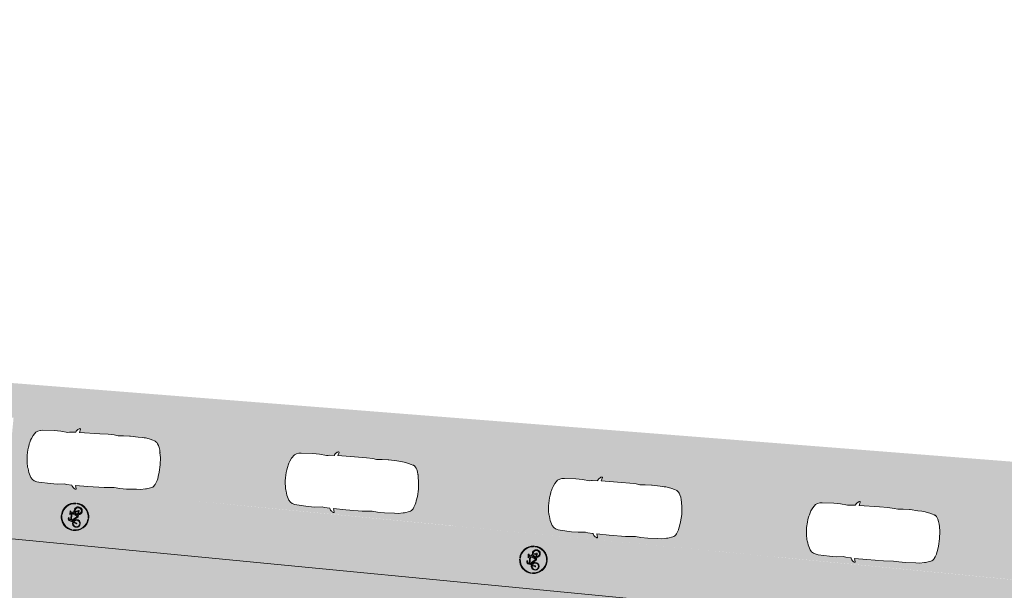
# Model space of a CAD drawing. Header units: metres. Extents: x -862 to 1262, y -354 to 644.
# Tile 22 of 256: x -584 to -549, y 432 to 453. Entities that reach past the tile are written whole.
import ezdxf

# ---------------------------------------------------------------- set-up
doc = ezdxf.new("R2010")
doc.units = ezdxf.units.M
doc.header["$LTSCALE"] = 0.5
doc.set_wipeout_variables(frame=1)
doc.layers.add('BPR_Verkehr_220520', color=7, linetype='Continuous')

# ---------------------------------------------------------------- blocks, each defined once
blk = doc.blocks.new('Fz_bmw_X5_2011_D-2')
at = {"color": 255, "linetype": 'Continuous', "lineweight": 5, "transparency": 33554687}
blk.add_wipeout([(2.186, -3.613), (2.164, -3.575), (2.126, -3.533), (2.095, -3.491), (2.069, -3.468), (2.043, -3.448), (2.016, -3.43), (1.989, -3.415), (1.962, -3.401), (1.934, -3.389), (1.918, -3.384), (1.895, -3.006), (1.888, -2.94), (1.866, -2.814), (1.92, -2.304), (1.925, -1.818), (1.882, -0.981), (1.865, -0.837), (1.859, -0.807), (1.807, -0.646), (1.72, -0.505), (1.466, -0.317), (1.229, -0.212), (1.098, -0.166), (0.947, -0.127), (0.848, -0.092), (0.776, -0.077), (0.588, -0.043), (0.395, -0.019), (0, 0), (-0.198, -0.005), (-0.395, -0.019), (-0.432, -0.023), (-0.587, -0.043), (-0.776, -0.077), (-0.848, -0.092), (-0.947, -0.127), (-1.098, -0.166), (-1.237, -0.213), (-1.466, -0.317), (-1.589, -0.386), (-1.72, -0.505), (-1.807, -0.646), (-1.864, -0.837), (-1.882, -0.981), (-1.925, -1.818), (-1.92, -2.304), (-1.866, -2.814), (-1.894, -3.006), (-1.915, -3.372), (-1.934, -3.389), (-1.989, -3.415), (-2.043, -3.448), (-2.069, -3.468), (-2.095, -3.491), (-2.119, -3.516), (-2.152, -3.561), (-2.175, -3.594), (-2.195, -3.643), (-2.197, -3.687), (-2.194, -3.704), (-2.177, -3.714), (-2.171, -3.713), (-1.927, -3.646), (-1.945, -4.544), (-1.937, -5.733), (-1.886, -6.457), (-1.915, -6.853), (-1.923, -7.351), (-1.884, -8.076), (-1.879, -8.345), (-1.812, -8.71), (-1.793, -8.789), (-1.682, -9.154), (-1.646, -9.225), (-1.585, -9.296), (-1.503, -9.358), (-1.449, -9.39), (-1.34, -9.442), (-1.242, -9.48), (-1.136, -9.514), (-1.021, -9.545), (-0.858, -9.571), (-0.542, -9.627), (0, -9.658), (0.543, -9.627), (0.859, -9.571), (0.871, -9.574), (0.876, -9.574), (0.888, -9.574), (0.894, -9.573), (0.901, -9.572), (1.022, -9.545), (1.05, -9.538), (1.242, -9.48), (1.399, -9.416), (1.503, -9.358), (1.585, -9.296), (1.646, -9.225), (1.666, -9.188), (1.682, -9.154), (1.7, -9.11), (1.738, -8.995), (1.794, -8.789), (1.813, -8.71), (1.864, -8.457), (1.879, -8.345), (1.884, -8.217), (1.894, -7.928), (1.923, -7.351), (1.924, -7.297), (1.915, -6.853), (1.886, -6.457), (1.918, -6.185), (1.938, -5.733), (1.934, -5.134), (1.925, -3.645), (2.171, -3.713), (2.196, -3.697), (2.198, -3.675), (2.197, -3.659)], dxfattribs=at)
at = {"color": 9, "linetype": 'Continuous', "lineweight": 5, "transparency": 33554687, "flags": 128}
blk.add_lwpolyline([(2.186, -3.613), (2.164, -3.575), (2.126, -3.533), (2.095, -3.491), (2.069, -3.468), (2.043, -3.448), (2.016, -3.43), (1.989, -3.415), (1.962, -3.401), (1.934, -3.389), (1.918, -3.384), (1.895, -3.006), (1.888, -2.94), (1.866, -2.814), (1.92, -2.304), (1.925, -1.818), (1.882, -0.981), (1.865, -0.837), (1.859, -0.807), (1.807, -0.646), (1.72, -0.505), (1.466, -0.317), (1.229, -0.212), (1.098, -0.166), (0.947, -0.127), (0.848, -0.092), (0.776, -0.077), (0.588, -0.043), (0.395, -0.019), (0, 0), (-0.198, -0.005), (-0.395, -0.019), (-0.432, -0.023), (-0.587, -0.043), (-0.776, -0.077), (-0.848, -0.092), (-0.947, -0.127), (-1.098, -0.166), (-1.237, -0.213), (-1.466, -0.317), (-1.589, -0.386), (-1.72, -0.505), (-1.807, -0.646), (-1.864, -0.837), (-1.882, -0.981), (-1.925, -1.818), (-1.92, -2.304), (-1.866, -2.814), (-1.894, -3.006), (-1.915, -3.372), (-1.934, -3.389), (-1.989, -3.415), (-2.043, -3.448), (-2.069, -3.468), (-2.095, -3.491), (-2.119, -3.516), (-2.152, -3.561), (-2.175, -3.594), (-2.195, -3.643), (-2.197, -3.687), (-2.194, -3.704), (-2.177, -3.714), (-2.171, -3.713), (-1.927, -3.646), (-1.945, -4.544), (-1.937, -5.733), (-1.886, -6.457), (-1.915, -6.853), (-1.923, -7.351), (-1.884, -8.076), (-1.879, -8.345), (-1.812, -8.71), (-1.793, -8.789), (-1.682, -9.154), (-1.646, -9.225), (-1.585, -9.296), (-1.503, -9.358), (-1.449, -9.39), (-1.34, -9.442), (-1.242, -9.48), (-1.136, -9.514), (-1.021, -9.545), (-0.858, -9.571), (-0.542, -9.627), (0, -9.658), (0.543, -9.627), (0.859, -9.571), (0.871, -9.574), (0.876, -9.574), (0.888, -9.574), (0.894, -9.573), (0.901, -9.572), (1.022, -9.545), (1.05, -9.538), (1.242, -9.48), (1.399, -9.416), (1.503, -9.358), (1.585, -9.296), (1.646, -9.225), (1.666, -9.188), (1.682, -9.154), (1.7, -9.11), (1.738, -8.995), (1.794, -8.789), (1.813, -8.71), (1.864, -8.457), (1.879, -8.345), (1.884, -8.217), (1.894, -7.928), (1.923, -7.351), (1.924, -7.297), (1.915, -6.853), (1.886, -6.457), (1.918, -6.185), (1.938, -5.733), (1.934, -5.134), (1.925, -3.645), (2.171, -3.713), (2.196, -3.697), (2.198, -3.675), (2.197, -3.659)], close=True, dxfattribs=at)
at = {"color": 255, "linetype": 'Continuous', "lineweight": 5, "transparency": 33554687}
blk.add_wipeout([(-0.542, -9.627), (0, -9.658), (0.543, -9.627), (0.859, -9.571), (0.871, -9.574), (0.876, -9.574), (0.888, -9.574), (0.894, -9.573), (0.901, -9.572), (1.022, -9.545), (1.05, -9.538), (1.242, -9.48), (1.399, -9.416), (1.503, -9.358), (1.585, -9.296), (1.646, -9.225), (1.666, -9.188), (1.682, -9.154), (1.7, -9.11), (1.738, -8.995), (1.794, -8.789), (1.813, -8.71), (1.864, -8.457), (1.879, -8.345), (1.884, -8.217), (1.894, -7.928), (1.923, -7.351), (1.924, -7.297), (1.915, -6.853), (1.886, -6.457), (1.918, -6.185), (1.938, -5.733), (1.934, -5.134), (1.925, -3.645), (2.171, -3.713), (2.196, -3.697), (2.198, -3.675), (2.197, -3.659), (2.186, -3.613), (2.164, -3.575), (2.126, -3.533), (2.095, -3.491), (2.069, -3.468), (2.043, -3.448), (2.016, -3.43), (1.989, -3.415), (1.962, -3.401), (1.934, -3.389), (1.918, -3.384), (1.895, -3.006), (1.888, -2.94), (1.866, -2.814), (1.92, -2.304), (1.925, -1.818), (1.882, -0.981), (1.865, -0.837), (1.859, -0.807), (1.807, -0.646), (1.72, -0.505), (1.466, -0.317), (1.229, -0.212), (1.098, -0.166), (0.947, -0.127), (0.848, -0.092), (0.776, -0.077), (0.588, -0.043), (0.395, -0.019), (0, 0), (-0.198, -0.005), (-0.395, -0.019), (-0.432, -0.023), (-0.587, -0.043), (-0.776, -0.077), (-0.848, -0.092), (-0.947, -0.127), (-1.098, -0.166), (-1.237, -0.213), (-1.466, -0.317), (-1.589, -0.386), (-1.72, -0.505), (-1.807, -0.646), (-1.864, -0.837), (-1.882, -0.981), (-1.925, -1.818), (-1.92, -2.304), (-1.866, -2.814), (-1.894, -3.006), (-1.915, -3.372), (-1.934, -3.389), (-1.989, -3.415), (-2.043, -3.448), (-2.069, -3.468), (-2.095, -3.491), (-2.119, -3.516), (-2.152, -3.561), (-2.175, -3.594), (-2.195, -3.643), (-2.197, -3.687), (-2.194, -3.704), (-2.177, -3.714), (-2.171, -3.713), (-1.927, -3.646), (-1.945, -4.544), (-1.937, -5.733), (-1.886, -6.457), (-1.915, -6.853), (-1.923, -7.351), (-1.884, -8.076), (-1.879, -8.345), (-1.812, -8.71), (-1.793, -8.789), (-1.682, -9.154), (-1.646, -9.225), (-1.585, -9.296), (-1.503, -9.358), (-1.449, -9.39), (-1.34, -9.442), (-1.242, -9.48), (-1.136, -9.514), (-1.021, -9.545), (-0.858, -9.571)], dxfattribs=at)
at = {"color": 9, "linetype": 'Continuous', "lineweight": 5, "transparency": 33554687, "flags": 128}
blk.add_lwpolyline([(-0.542, -9.627), (0, -9.658), (0.543, -9.627), (0.859, -9.571), (0.871, -9.574), (0.876, -9.574), (0.888, -9.574), (0.894, -9.573), (0.901, -9.572), (1.022, -9.545), (1.05, -9.538), (1.242, -9.48), (1.399, -9.416), (1.503, -9.358), (1.585, -9.296), (1.646, -9.225), (1.666, -9.188), (1.682, -9.154), (1.7, -9.11), (1.738, -8.995), (1.794, -8.789), (1.813, -8.71), (1.864, -8.457), (1.879, -8.345), (1.884, -8.217), (1.894, -7.928), (1.923, -7.351), (1.924, -7.297), (1.915, -6.853), (1.886, -6.457), (1.918, -6.185), (1.938, -5.733), (1.934, -5.134), (1.925, -3.645), (2.171, -3.713), (2.196, -3.697), (2.198, -3.675), (2.197, -3.659), (2.186, -3.613), (2.164, -3.575), (2.126, -3.533), (2.095, -3.491), (2.069, -3.468), (2.043, -3.448), (2.016, -3.43), (1.989, -3.415), (1.962, -3.401), (1.934, -3.389), (1.918, -3.384), (1.895, -3.006), (1.888, -2.94), (1.866, -2.814), (1.92, -2.304), (1.925, -1.818), (1.882, -0.981), (1.865, -0.837), (1.859, -0.807), (1.807, -0.646), (1.72, -0.505), (1.466, -0.317), (1.229, -0.212), (1.098, -0.166), (0.947, -0.127), (0.848, -0.092), (0.776, -0.077), (0.588, -0.043), (0.395, -0.019), (0, 0), (-0.198, -0.005), (-0.395, -0.019), (-0.432, -0.023), (-0.587, -0.043), (-0.776, -0.077), (-0.848, -0.092), (-0.947, -0.127), (-1.098, -0.166), (-1.237, -0.213), (-1.466, -0.317), (-1.589, -0.386), (-1.72, -0.505), (-1.807, -0.646), (-1.864, -0.837), (-1.882, -0.981), (-1.925, -1.818), (-1.92, -2.304), (-1.866, -2.814), (-1.894, -3.006), (-1.915, -3.372), (-1.934, -3.389), (-1.989, -3.415), (-2.043, -3.448), (-2.069, -3.468), (-2.095, -3.491), (-2.119, -3.516), (-2.152, -3.561), (-2.175, -3.594), (-2.195, -3.643), (-2.197, -3.687), (-2.194, -3.704), (-2.177, -3.714), (-2.171, -3.713), (-1.927, -3.646), (-1.945, -4.544), (-1.937, -5.733), (-1.886, -6.457), (-1.915, -6.853), (-1.923, -7.351), (-1.884, -8.076), (-1.879, -8.345), (-1.812, -8.71), (-1.793, -8.789), (-1.682, -9.154), (-1.646, -9.225), (-1.585, -9.296), (-1.503, -9.358), (-1.449, -9.39), (-1.34, -9.442), (-1.242, -9.48), (-1.136, -9.514), (-1.021, -9.545), (-0.858, -9.571), (-0.542, -9.627)], close=True, dxfattribs=at)
blk = doc.blocks.new('Piktogramm Rad-2')
at = {"color": 255, "linetype": 'Continuous', "lineweight": 9, "transparency": 33554687}
for p, q in [((-0.021, 0.5), (-0.021, 0.475)), ((0.021, 0.5), (0.021, 0.475)), ((-0.474, 0.035), (-0.499, 0.035)), ((-0.244, -0.083), (-0.211, 0.027)), ((-0.183, 0.018), (-0.217, -0.091)), ((-0.161, 0.19), (-0.202, 0.054)), ((-0.175, 0.046), (-0.163, 0.083)), ((-0.163, 0.083), (0.008, -0.106)), ((0.102, 0.116), (-0.153, 0.115)), ((-0.153, 0.115), (0.028, -0.085)), ((-0.145, 0.144), (-0.133, 0.181)), ((0.113, 0.144), (-0.145, 0.144)), ((-0.058, 0.231), (-0.106, 0.231)), ((-0.106, 0.202), (-0.058, 0.202)), ((-0.058, 0.202), (-0.058, 0.231)), ((0.028, -0.085), (0.102, 0.116)), ((0.13, 0.106), (0.058, -0.086)), ((0.063, 0.188), (0.124, 0.173)), ((0.187, 0.202), (0.064, 0.202)), ((0.124, 0.173), (0.113, 0.144)), ((0.16, 0.039), (0.13, 0.106)), ((0.144, 0.145), (0.155, 0.173)), ((0.186, 0.051), (0.144, 0.145)), ((0.155, 0.173), (0.187, 0.173)), ((0.216, -0.086), (0.171, 0.013)), ((0.187, 0.173), (0.187, 0.202)), ((0.198, 0.024), (0.251, -0.095)), ((0.499, 0.035), (0.474, 0.035)), ((-0.475, -0.008), (-0.5, -0.008)), ((0.029, -0.115), (0.09, -0.115)), ((0.058, -0.086), (0.087, -0.086)), ((0.116, -0.086), (0.216, -0.086)), ((0.238, -0.115), (0.119, -0.115)), ((0.5, -0.008), (0.475, -0.008)), ((-0.021, -0.475), (-0.021, -0.5)), ((0.021, -0.475), (0.021, -0.5))]:
    blk.add_line(p, q, dxfattribs=at)
at = {"color": 255, "linetype": 'Continuous', "lineweight": 9, "transparency": 33554687, "flags": 128}
for points in [[(-0.021, 0.5, 0.381791), (-0.499, 0.035)], [(-0.021, 0.475, 0.380102), (-0.474, 0.035)], [(0.499, 0.035, 0.381791), (0.021, 0.5)], [(0.474, 0.035, 0.380102), (0.021, 0.475)], [(-0.202, 0.054, 19.949786), (-0.175, 0.046)], [(-0.211, 0.027, 15.937117), (-0.183, 0.018)], [(-0.106, 0.231, 0.328778), (-0.161, 0.19)], [(-0.106, 0.202, 0.328778), (-0.133, 0.181)], [(0.064, 0.202, 0.888811), (0.063, 0.188)], [(0.16, 0.039, 0.270132), (0.087, -0.086)], [(0.09, -0.115, 2.622797), (0.186, 0.051)], [(0.171, 0.013, 0.263725), (0.116, -0.086)], [(0.119, -0.115, 2.47711), (0.198, 0.024)], [(-0.5, -0.008, 0.397016), (-0.021, -0.5)], [(-0.475, -0.008, 0.396116), (-0.021, -0.475)], [(-0.244, -0.083, 1), (-0.217, -0.091)], [(0.008, -0.106, 0.212418), (0.029, -0.115)], [(0.021, -0.475, 0.396116), (0.475, -0.008)], [(0.021, -0.5, 0.397016), (0.5, -0.008)], [(0.238, -0.115, 0.543375), (0.251, -0.095)]]:
    blk.add_lwpolyline(points, format="xyb", dxfattribs=at)
blk = doc.blocks.new('PIKTO_RD+-2')
at = {"color": 3, "true_color": 0x00ff00, "transparency": 33554687}
blk.add_blockref('Piktogramm Rad-2', (0, 0), dxfattribs=at)

msp = doc.modelspace()

# ---------------------------------------------------------------- hatches: boundary and pattern name
at = {"layer": 'BPR_Verkehr_220520', "linetype": 'Continuous', "lineweight": 0, "true_color": 0xe4e6e5, "transparency": 33554687}
h = msp.add_hatch(color=254, dxfattribs=at)
h.paths.add_polyline_path([(-698.924, 452.621), (-699.733, 450.901), (-683.88, 406.328), (-682.087, 406.971), (-682.201, 407.314), (-682.307, 407.632), (-682.675, 409.044), (-682.896, 410.486), (-682.968, 411.943), (-682.89, 413.4), (-682.662, 414.841), (-682.288, 416.251), (-681.77, 417.615), (-681.116, 418.919), (-680.287, 420.158), (-679.851, 420.724), (-679.313, 421.376), (-678.091, 422.797), (-676.693, 424.337), (-676.311, 424.738), (-675.634, 425.425), (-674.933, 426.088), (-674.208, 426.725), (-673.462, 427.336), (-672.694, 427.92), (-671.905, 428.476), (-671.097, 429.003), (-670.271, 429.501), (-669.647, 429.848), (-669.011, 430.172), (-668.363, 430.473), (-667.705, 430.751), (-667.038, 431.006), (-666.362, 431.236), (-665.679, 431.442), (-664.988, 431.623), (-664.554, 431.724), (-664.117, 431.815), (-663.679, 431.897), (-663.239, 431.968), (-662.797, 432.03), (-662.355, 432.082), (-661.911, 432.124), (-661.466, 432.156), (-661.38, 432.161), (-661.293, 432.165), (-661.207, 432.17), (-661.12, 432.174), (-661.033, 432.177), (-660.947, 432.18), (-660.86, 432.183), (-660.773, 432.186), (-659.304, 432.213), (-657.834, 432.219), (-656.364, 432.204), (-654.894, 432.167), (-653.426, 432.108), (-651.958, 432.027), (-650.491, 431.926), (-649.027, 431.802), (-648.632, 431.765), (-648.238, 431.727), (-647.844, 431.687), (-647.45, 431.645), (-647.056, 431.602), (-646.663, 431.557), (-646.269, 431.511), (-645.876, 431.463), (-608.262, 426.807), (-607.151, 426.671), (-606.04, 426.536), (-604.929, 426.402), (-603.818, 426.27), (-602.706, 426.139), (-601.595, 426.01), (-600.483, 425.883), (-599.371, 425.757), (-598.594, 425.67), (-597.818, 425.584), (-597.041, 425.498), (-596.265, 425.413), (-595.488, 425.329), (-594.711, 425.246), (-593.934, 425.164), (-593.157, 425.082), (-592.851, 425.05), (-592.544, 425.018), (-592.238, 424.986), (-591.931, 424.954), (-591.625, 424.923), (-591.318, 424.891), (-591.011, 424.86), (-590.705, 424.829), (-590.099, 424.767), (-589.494, 424.707), (-588.888, 424.646), (-588.282, 424.586), (-587.676, 424.527), (-587.07, 424.468), (-586.465, 424.409), (-585.859, 424.351), (-585.782, 424.344), (-585.706, 424.336), (-585.63, 424.329), (-585.554, 424.322), (-585.478, 424.315), (-585.401, 424.307), (-585.325, 424.3), (-585.249, 424.293), (-561.438, 422.035), (-560.938, 421.988), (-559.51, 421.853), (-559.249, 421.828), (-558.987, 421.803), (-558.725, 421.779), (-558.463, 421.755), (-558.201, 421.73), (-557.939, 421.707), (-557.676, 421.683), (-557.414, 421.659), (-556.294, 421.487), (-555.204, 421.176), (-554.161, 420.73), (-553.183, 420.156), (-552.285, 419.464), (-551.481, 418.664), (-550.784, 417.77), (-550.205, 416.795), (-550.013, 416.397), (-549.842, 415.99), (-549.69, 415.575), (-549.559, 415.154), (-549.449, 414.726), (-549.36, 414.293), (-549.292, 413.857), (-549.246, 413.417), (-549.243, 413.38), (-549.24, 413.343), (-549.238, 413.306), (-549.235, 413.269), (-549.233, 413.232), (-549.231, 413.195), (-549.229, 413.158), (-549.227, 413.121), (-549.226, 413.1), (-549.225, 413.078), (-549.224, 413.056), (-549.223, 413.035), (-549.222, 413.013), (-549.222, 412.991), (-549.221, 412.97), (-549.22, 412.948), (-549.606, 407.232), (-544.169, 406.821), (-543.933, 409.949), (-543.853, 411), (-543.53, 412.875), (-542.857, 414.656), (-541.859, 416.276), (-540.572, 417.678), (-539.042, 418.811), (-537.326, 419.634), (-535.485, 420.117), (-533.586, 420.242), (-533.361, 420.235), (-533.136, 420.229), (-532.911, 420.222), (-532.685, 420.216), (-532.46, 420.21), (-532.235, 420.204), (-532.01, 420.198), (-531.785, 420.192), (-531.732, 420.191), (-531.679, 420.189), (-531.626, 420.186), (-531.573, 420.183), (-531.52, 420.18), (-531.467, 420.176), (-531.414, 420.172), (-531.361, 420.167), (-471.89, 414.447), (-471.817, 414.434), (-471.746, 414.411), (-471.68, 414.378), (-471.62, 414.335), (-471.566, 414.284), (-471.521, 414.225), (-471.485, 414.161), (-471.458, 414.092), (-470.95, 412.347), (-467.074, 411.974), (-456.585, 410.965), (-455.448, 410.773), (-454.351, 410.418), (-453.316, 409.91), (-452.365, 409.259), (-451.518, 408.477), (-450.791, 407.582), (-450.201, 406.592), (-449.759, 405.527), (-449.747, 405.488), (-449.734, 405.45), (-449.722, 405.412), (-449.71, 405.373), (-449.698, 405.335), (-449.686, 405.296), (-449.675, 405.257), (-449.664, 405.219), (-449.648, 405.165), (-449.634, 405.111), (-449.619, 405.058), (-449.605, 405.004), (-449.591, 404.95), (-449.578, 404.896), (-449.565, 404.842), (-449.552, 404.788), (-448.392, 399.721), (-441.922, 399.5), (-441.911, 399.603), (-441.9, 399.705), (-441.888, 399.807), (-441.874, 399.908), (-441.86, 400.01), (-441.844, 400.112), (-441.828, 400.213), (-441.81, 400.314), (-441.803, 400.351), (-441.797, 400.388), (-441.79, 400.425), (-441.782, 400.462), (-441.775, 400.5), (-441.768, 400.537), (-441.76, 400.574), (-441.752, 400.611), (-441.611, 401.194), (-441.435, 401.768), (-441.225, 402.33), (-440.982, 402.879), (-440.706, 403.412), (-440.399, 403.928), (-440.061, 404.424), (-439.694, 404.899), (-439.67, 404.928), (-439.646, 404.957), (-439.622, 404.986), (-439.598, 405.014), (-439.574, 405.043), (-439.549, 405.071), (-439.525, 405.1), (-439.5, 405.128), (-438.917, 405.741), (-438.285, 406.303), (-437.608, 406.809), (-436.89, 407.256), (-436.137, 407.641), (-435.354, 407.96), (-434.547, 408.213), (-433.721, 408.396), (-433.684, 408.403), (-433.647, 408.409), (-433.61, 408.416), (-433.573, 408.422), (-433.535, 408.428), (-433.498, 408.434), (-433.461, 408.439), (-433.424, 408.445), (-433.214, 408.473), (-433.004, 408.498), (-432.793, 408.517), (-432.582, 408.533), (-432.37, 408.543), (-432.159, 408.55), (-431.947, 408.552), (-431.735, 408.549), (-431.66, 408.547), (-431.584, 408.544), (-431.509, 408.541), (-431.433, 408.537), (-431.358, 408.533), (-431.283, 408.528), (-431.207, 408.523), (-431.132, 408.517), (-431.115, 408.515), (-431.098, 408.514), (-431.082, 408.512), (-431.065, 408.511), (-431.048, 408.509), (-431.032, 408.508), (-431.015, 408.506), (-430.998, 408.505), (-429.811, 408.391), (-429.181, 408.333), (-428.55, 408.276), (-427.92, 408.221), (-427.289, 408.167), (-426.658, 408.114), (-426.028, 408.062), (-425.397, 408.012), (-424.766, 407.963), (-424.167, 407.567), (-422.344, 407.437), (-420.521, 407.318), (-418.697, 407.21), (-416.873, 407.113), (-415.048, 407.027), (-413.222, 406.953), (-411.396, 406.889), (-409.57, 406.836), (-408.759, 406.811), (-407.948, 406.78), (-407.137, 406.742), (-406.326, 406.696), (-405.516, 406.644), (-404.707, 406.584), (-403.898, 406.518), (-403.09, 406.445), (-337.083, 400.178), (-336.698, 400.154), (-336.312, 400.155), (-335.927, 400.18), (-335.545, 400.23), (-335.166, 400.305), (-334.793, 400.404), (-334.428, 400.527), (-334.07, 400.672), (-333.832, 400.773), (-333.589, 400.863), (-333.342, 400.942), (-333.093, 401.011), (-332.84, 401.069), (-332.586, 401.116), (-332.329, 401.152), (-332.072, 401.177), (-331.945, 401.185), (-331.818, 401.19), (-331.691, 401.193), (-331.564, 401.193), (-331.437, 401.191), (-331.311, 401.185), (-331.184, 401.177), (-331.057, 401.167), (-316.615, 399.796), (-316.105, 399.734), (-315.599, 399.646), (-315.098, 399.533), (-314.604, 399.393), (-314.117, 399.229), (-313.64, 399.04), (-313.173, 398.827), (-312.717, 398.589), (-312.444, 398.428), (-312.179, 398.253), (-311.924, 398.064), (-311.679, 397.862), (-311.445, 397.647), (-311.223, 397.42), (-311.014, 397.181), (-310.817, 396.932), (-303.48, 401.885), (-303.693, 402.23), (-303.88, 402.59), (-304.04, 402.963), (-304.172, 403.346), (-304.275, 403.738), (-304.349, 404.136), (-304.394, 404.539), (-304.409, 404.945), (-304.388, 405.425), (-304.325, 405.902), (-304.221, 406.371), (-304.076, 406.829), (-303.892, 407.273), (-303.669, 407.7), (-303.41, 408.105), (-303.117, 408.486), (-308.466, 415.175), (-308.501, 415.143), (-308.535, 415.11), (-308.569, 415.077), (-308.604, 415.045), (-308.638, 415.012), (-308.672, 414.979), (-308.706, 414.946), (-308.74, 414.912), (-309.561, 414.157), (-310.433, 413.46), (-311.352, 412.827), (-312.312, 412.258), (-313.31, 411.758), (-314.34, 411.329), (-315.398, 410.973), (-316.478, 410.691), (-316.516, 410.682), (-316.555, 410.674), (-316.593, 410.666), (-316.632, 410.657), (-316.67, 410.649), (-316.709, 410.641), (-316.747, 410.633), (-316.786, 410.625), (-317.06, 410.572), (-317.335, 410.523), (-317.611, 410.48), (-317.888, 410.441), (-318.165, 410.407), (-318.443, 410.378), (-318.722, 410.353), (-319, 410.334), (-319.041, 410.331), (-319.082, 410.329), (-319.123, 410.326), (-319.163, 410.324), (-319.204, 410.322), (-319.245, 410.319), (-319.286, 410.317), (-319.326, 410.314), (-319.402, 410.31), (-319.478, 410.305), (-319.554, 410.301), (-319.629, 410.296), (-319.705, 410.292), (-319.781, 410.287), (-319.857, 410.283), (-319.932, 410.278), (-320.046, 410.271), (-320.16, 410.265), (-320.273, 410.258), (-320.387, 410.252), (-320.501, 410.245), (-320.614, 410.239), (-320.728, 410.232), (-320.841, 410.226), (-320.887, 410.223), (-320.932, 410.221), (-320.977, 410.218), (-321.022, 410.216), (-321.067, 410.213), (-321.112, 410.211), (-321.157, 410.208), (-321.202, 410.206), (-321.258, 410.203), (-321.314, 410.202), (-321.37, 410.201), (-321.427, 410.202), (-321.483, 410.203), (-321.539, 410.206), (-321.595, 410.21), (-321.651, 410.215), (-331.791, 411.177), (-334.28, 411.413), (-335.672, 411.546), (-341.325, 412.082), (-352.458, 413.139), (-354.947, 413.376), (-366.455, 414.468), (-368.944, 414.705), (-386.903, 416.41), (-389.392, 416.646), (-401.179, 417.765), (-403.668, 418.001), (-419.912, 419.544), (-420.084, 419.56), (-420.255, 419.576), (-420.427, 419.593), (-420.599, 419.61), (-420.771, 419.627), (-420.942, 419.644), (-421.114, 419.661), (-421.286, 419.678), (-421.534, 419.703), (-421.783, 419.728), (-422.032, 419.754), (-422.28, 419.78), (-422.529, 419.806), (-422.778, 419.832), (-423.026, 419.859), (-423.275, 419.886), (-423.275, 419.882), (-423.336, 419.894), (-423.398, 419.906), (-423.459, 419.917), (-423.52, 419.928), (-423.582, 419.94), (-423.643, 419.951), (-423.704, 419.963), (-423.766, 419.974), (-423.772, 419.941), (-425.17, 420.198), (-426.572, 420.435), (-427.977, 420.654), (-429.385, 420.852), (-430.796, 421.031), (-432.209, 421.191), (-433.624, 421.331), (-435.041, 421.451), (-440.168, 421.944), (-441.146, 422.1), (-442.098, 422.375), (-443.009, 422.766), (-443.864, 423.267), (-444.651, 423.87), (-445.357, 424.565), (-445.971, 425.342), (-446.485, 426.189), (-446.672, 426.54), (-446.84, 426.899), (-446.99, 427.265), (-447.123, 427.639), (-447.236, 428.019), (-447.331, 428.404), (-447.406, 428.793), (-447.462, 429.186), (-448.145, 435.012), (-448.391, 436.882), (-453.599, 437.631), (-453.577, 437.552), (-453.555, 437.473), (-453.535, 437.395), (-453.514, 437.316), (-453.495, 437.237), (-453.476, 437.157), (-453.457, 437.078), (-453.44, 436.998), (-453.213, 435.118), (-453.346, 433.228), (-453.832, 431.397), (-454.655, 429.691), (-455.784, 428.171), (-457.18, 426.891), (-458.793, 425.897), (-460.564, 425.225), (-460.988, 425.093), (-461.415, 424.973), (-461.846, 424.865), (-462.279, 424.769), (-462.715, 424.686), (-463.153, 424.615), (-463.593, 424.556), (-464.034, 424.51), (-464.281, 424.484), (-464.527, 424.462), (-464.774, 424.446), (-465.021, 424.436), (-465.269, 424.43), (-465.516, 424.429), (-465.764, 424.434), (-466.011, 424.443), (-466.082, 424.447), (-466.152, 424.451), (-466.223, 424.455), (-466.293, 424.46), (-466.364, 424.465), (-466.434, 424.471), (-466.505, 424.477), (-466.575, 424.484), (-593.85, 436.726), (-594.096, 436.759), (-594.338, 436.813), (-594.574, 436.887), (-594.804, 436.98), (-595.025, 437.092), (-595.236, 437.222), (-595.436, 437.368), (-595.623, 437.531), (-596.088, 438.003), (-596.517, 438.509), (-596.907, 439.045), (-597.257, 439.608), (-597.564, 440.195), (-597.828, 440.803), (-598.046, 441.429), (-598.217, 442.07), (-598.226, 442.108), (-598.234, 442.147), (-598.243, 442.185), (-598.251, 442.224), (-598.259, 442.263), (-598.267, 442.302), (-598.275, 442.34), (-598.282, 442.379), (-598.311, 442.541), (-598.338, 442.703), (-598.361, 442.865), (-598.382, 443.028), (-598.4, 443.191), (-598.414, 443.354), (-598.426, 443.518), (-598.434, 443.681), (-598.447, 444.024), (-598.456, 444.367), (-598.46, 444.709), (-598.459, 445.052), (-598.455, 445.395), (-598.446, 445.738), (-598.432, 446.08), (-598.415, 446.422), (-598.412, 446.46), (-598.41, 446.497), (-598.408, 446.535), (-598.406, 446.572), (-598.403, 446.61), (-598.401, 446.647), (-598.398, 446.685), (-598.396, 446.722), (-598.393, 446.757), (-598.391, 446.792), (-598.388, 446.827), (-598.386, 446.861), (-598.383, 446.896), (-598.38, 446.931), (-598.378, 446.966), (-598.375, 447.001), (-597.98, 451.961), (-603.946, 452.361), (-604.239, 448.981), (-604.374, 447.425), (-604.44, 446.67), (-604.487, 446.225), (-604.55, 445.782), (-604.63, 445.341), (-604.727, 444.904), (-604.839, 444.471), (-604.968, 444.042), (-605.113, 443.619), (-605.273, 443.201), (-605.288, 443.164), (-605.302, 443.128), (-605.317, 443.092), (-605.332, 443.056), (-605.348, 443.02), (-605.363, 442.984), (-605.378, 442.949), (-605.394, 442.913), (-605.446, 442.794), (-605.5, 442.676), (-605.555, 442.559), (-605.611, 442.442), (-605.669, 442.325), (-605.728, 442.21), (-605.788, 442.095), (-605.849, 441.98), (-605.888, 441.909), (-605.927, 441.839), (-605.967, 441.768), (-606.007, 441.698), (-606.048, 441.628), (-606.089, 441.558), (-606.131, 441.489), (-606.173, 441.42), (-606.673, 440.725), (-607.266, 440.107), (-607.941, 439.581), (-608.684, 439.156), (-609.48, 438.841), (-610.313, 438.642), (-611.166, 438.564), (-612.021, 438.608), (-619.751, 439.565), (-620.346, 439.639), (-620.561, 437.902), (-622.549, 438.148), (-623.262, 438.236), (-623.623, 438.284), (-623.983, 438.339), (-624.342, 438.4), (-624.699, 438.468), (-625.056, 438.542), (-625.411, 438.622), (-625.764, 438.709), (-626.116, 438.803), (-626.327, 438.861), (-626.538, 438.92), (-626.749, 438.978), (-626.96, 439.037), (-627.17, 439.097), (-627.381, 439.156), (-627.592, 439.216), (-627.802, 439.276), (-630.49, 440.022), (-633.19, 440.725), (-635.9, 441.386), (-638.62, 442.005), (-641.349, 442.581), (-644.087, 443.115), (-646.834, 443.606), (-649.587, 444.053), (-651.624, 444.366), (-653.662, 444.675), (-655.701, 444.979), (-657.74, 445.28), (-659.78, 445.576), (-661.821, 445.868), (-663.862, 446.155), (-665.904, 446.439), (-668.431, 446.771), (-670.962, 447.071), (-673.497, 447.338), (-676.035, 447.574), (-678.575, 447.776), (-681.118, 447.947), (-683.664, 448.085), (-686.21, 448.19), (-686.674, 448.207), (-686.674, 448.207), (-687.566, 448.253), (-688.456, 448.331), (-689.343, 448.438), (-690.226, 448.577), (-691.103, 448.745), (-691.974, 448.943), (-692.838, 449.172), (-693.693, 449.43), (-694.422, 449.687), (-695.134, 449.988), (-695.828, 450.33), (-696.499, 450.713), (-697.147, 451.135), (-697.769, 451.595), (-698.362, 452.091)])
h.paths.add_polyline_path([(-314.453, 406.888), (-314.246, 406.879), (-314.045, 406.829), (-313.859, 406.738), (-313.695, 406.61), (-313.561, 406.451), (-313.463, 406.268), (-313.405, 406.069), (-313.389, 405.862), (-313.431, 404.332), (-313.458, 404.129), (-313.525, 403.936), (-313.63, 403.761), (-313.768, 403.611), (-313.934, 403.492), (-314.121, 403.409), (-314.321, 403.366), (-314.525, 403.364), (-327.206, 404.568), (-327.343, 404.594), (-327.473, 404.645), (-327.591, 404.719), (-327.694, 404.814), (-327.777, 404.926), (-327.838, 405.052), (-327.874, 405.187), (-327.885, 405.326), (-327.87, 405.465), (-327.83, 405.598), (-327.765, 405.722), (-327.679, 405.832), (-327.573, 405.923), (-327.453, 405.994), (-327.322, 406.041), (-327.184, 406.063)])
h.paths.add_polyline_path([(-435.598, 416.194), (-435.268, 416.189), (-434.939, 416.167), (-433.249, 416.004), (-432.271, 415.905), (-431.295, 415.797), (-430.319, 415.679), (-429.345, 415.551), (-428.372, 415.414), (-427.4, 415.267), (-426.43, 415.111), (-425.461, 414.945), (-425.162, 414.892), (-424.997, 414.862), (-424.832, 414.829), (-424.667, 414.794), (-424.503, 414.757), (-424.339, 414.717), (-424.176, 414.675), (-424.013, 414.631), (-423.851, 414.584), (-423.723, 414.533), (-423.606, 414.46), (-423.505, 414.366), (-423.423, 414.255), (-423.362, 414.131), (-423.325, 413.997), (-423.314, 413.86), (-423.327, 413.722), (-423.366, 413.59), (-423.428, 413.467), (-423.512, 413.357), (-423.615, 413.264), (-423.732, 413.192), (-423.861, 413.143), (-423.997, 413.118), (-424.135, 413.118), (-437.356, 414.39), (-437.48, 414.413), (-437.599, 414.456), (-437.709, 414.519), (-437.807, 414.599), (-437.89, 414.694), (-437.956, 414.802), (-438.002, 414.92), (-438.028, 415.044), (-438.033, 415.17), (-438.017, 415.296), (-437.98, 415.417), (-437.923, 415.529), (-437.848, 415.631), (-437.757, 415.719), (-437.652, 415.79), (-437.537, 415.843), (-437.224, 415.945), (-436.905, 416.031), (-436.582, 416.098), (-436.256, 416.148), (-435.927, 416.18)])
h.paths.add_polyline_path([(-556.929, 427.9), (-459.877, 418.565), (-459.746, 418.541), (-459.622, 418.494), (-459.508, 418.425), (-459.407, 418.338), (-459.324, 418.234), (-459.261, 418.117), (-459.219, 417.991), (-459.2, 417.859), (-459.204, 417.726), (-459.233, 417.596), (-459.283, 417.473), (-459.355, 417.361), (-459.445, 417.263), (-459.551, 417.183), (-459.67, 417.123), (-459.797, 417.084), (-460.238, 417.002), (-460.682, 416.936), (-461.129, 416.887), (-461.576, 416.854), (-462.025, 416.839), (-462.474, 416.84), (-462.922, 416.858), (-463.37, 416.892), (-557.117, 425.909), (-557.31, 425.947), (-557.491, 426.021), (-557.655, 426.129), (-557.794, 426.267), (-557.903, 426.43), (-557.979, 426.611), (-558.018, 426.803), (-558.019, 426.999), (-557.981, 427.191), (-557.907, 427.373), (-557.798, 427.536), (-557.66, 427.675), (-557.498, 427.785), (-557.317, 427.86), (-557.125, 427.899)])
h.paths.add_polyline_path([(-690.831, 434.818), (-689.218, 434.782), (-687.605, 434.736), (-685.992, 434.681), (-684.38, 434.616), (-682.768, 434.541), (-681.156, 434.456), (-679.545, 434.362), (-677.935, 434.258), (-677.53, 434.173), (-677.163, 433.981), (-676.863, 433.695), (-676.652, 433.339), (-676.547, 432.939), (-676.555, 432.525), (-676.676, 432.129), (-676.901, 431.781), (-686.606, 420.539), (-686.751, 420.409), (-686.924, 420.321), (-687.115, 420.281), (-687.309, 420.291), (-687.494, 420.351), (-687.657, 420.456), (-687.789, 420.599), (-687.878, 420.772), (-692.269, 432.805), (-692.351, 433.158), (-692.346, 433.521), (-692.254, 433.872), (-692.081, 434.19), (-691.836, 434.458), (-691.533, 434.659), (-691.192, 434.782)])
at = {"layer": 'BPR_Verkehr_220520', "linetype": 'Continuous', "lineweight": 0, "true_color": 0xece5cf, "transparency": 33554687}
h = msp.add_hatch(color=254, dxfattribs=at)
edge = h.paths.add_edge_path()
edge.add_line((-588.403, 439.772), (-593.906, 442.53))
edge.add_line((-593.906, 442.53), (-595.818, 448.352))
edge.add_line((-595.818, 448.352), (-595.587, 451.801))
edge.add_line((-595.587, 451.801), (-597.98, 451.961))
edge.add_line((-597.98, 451.961), (-598.375, 447.001))
edge.add_line((-598.375, 447.001), (-598.375, 447.001))
edge.add_arc((-571.46, 444.858), 27, 175.4474, 182.4968)
edge.add_line((-598.434, 443.681), (-598.434, 443.681))
edge.add_line((-598.434, 443.681), (-598.434, 443.681))
edge.add_arc((-589.443, 444.073), 9, 182.4968, 226.6319)
edge.add_line((-595.623, 437.531), (-595.623, 437.531))
edge.add_arc((-593.563, 439.712), 3, 226.6319, 264.5061)
edge.add_line((-593.85, 436.726), (-593.85, 436.726))
edge.add_line((-593.85, 436.726), (-590.918, 436.444))
edge.add_line((-590.918, 436.444), (-590.696, 438.751))
edge.add_line((-590.696, 438.751), (-588.243, 438.496))
edge.add_line((-588.243, 438.496), (-578.195, 437.731))
edge.add_line((-578.195, 437.731), (-575.209, 437.444))
edge.add_line((-575.209, 437.444), (-568.796, 436.827))
edge.add_line((-568.796, 436.827), (-565.813, 436.54))
edge.add_line((-565.813, 436.54), (-559.178, 435.969))
edge.add_line((-559.178, 435.969), (-559.177, 435.968))
edge.add_line((-559.177, 435.968), (-556.185, 435.733))
edge.add_line((-556.185, 435.733), (-550.045, 435.024))
edge.add_line((-550.045, 435.024), (-539.999, 434.057))
edge.add_line((-539.999, 434.057), (-539.816, 435.951))
edge.add_line((-539.816, 435.951), (-539.816, 435.95))
edge.add_line((-539.816, 435.95), (-588.403, 439.772))
at = {"layer": 'BPR_Verkehr_220520', "linetype": 'Continuous', "lineweight": 0, "true_color": 0xd0ced1, "transparency": 33554687}
h = msp.add_hatch(color=254, dxfattribs=at)
edge = h.paths.add_edge_path()
edge.add_line((-578.384, 435.74), (-578.195, 437.731))
edge.add_line((-578.195, 437.731), (-584.469, 438.209))
edge.add_line((-584.469, 438.209), (-584.47, 438.202))
edge.add_line((-584.47, 438.202), (-584.697, 435.845))
edge.add_line((-584.697, 435.845), (-577.934, 435.195))
edge.add_line((-577.934, 435.195), (-577.934, 435.195))
edge.add_arc((-577.886, 435.693), 0.5, 174.5838, 264.5838, ccw=False)
at = {"layer": 'BPR_Verkehr_220520', "linetype": 'Continuous', "lineweight": 0, "true_color": 0xb8d2a6, "transparency": 33554687}
msp.add_hatch(color=9, dxfattribs=at).paths.add_polyline_path([(-575.229, 437.231), (-575.209, 437.444), (-577.26, 437.641), (-578.195, 437.731), (-578.221, 437.466)])
h = msp.add_hatch(color=9, dxfattribs=at)
edge = h.paths.add_edge_path()
edge.add_arc((-575.896, 435.501), 0.5, 271.2594, 354.5838)
edge.add_line((-575.398, 435.454), (-575.229, 437.231))
edge.add_line((-575.229, 437.231), (-578.221, 437.466))
edge.add_line((-578.221, 437.466), (-578.384, 435.74))
edge.add_arc((-577.886, 435.693), 0.5, 174.5838, 264.5838)
edge.add_line((-577.934, 435.195), (-575.885, 435.001))
at = {"layer": 'BPR_Verkehr_220520', "linetype": 'Continuous', "lineweight": 0, "true_color": 0xd0ced1, "transparency": 33554687}
h = msp.add_hatch(color=254, dxfattribs=at)
edge = h.paths.add_edge_path()
edge.add_line((-575.209, 437.444), (-575.398, 435.454))
edge.add_arc((-575.896, 435.501), 0.5, 271.2594, 354.5838, ccw=False)
edge.add_line((-575.885, 435.001), (-575.445, 434.959))
edge.add_line((-575.445, 434.959), (-568.67, 434.308))
edge.add_line((-568.67, 434.308), (-568.67, 434.308))
edge.add_arc((-568.491, 434.775), 0.5, 174.5838, 249.0446, ccw=False)
edge.add_line((-568.989, 434.822), (-568.989, 434.822))
edge.add_line((-568.989, 434.822), (-568.796, 436.827))
edge.add_line((-568.796, 436.827), (-575.209, 437.444))
at = {"layer": 'BPR_Verkehr_220520', "linetype": 'Continuous', "lineweight": 0, "true_color": 0xb8d2a6, "transparency": 33554687}
h = msp.add_hatch(color=9, dxfattribs=at)
edge = h.paths.add_edge_path()
edge.add_line((-568.796, 436.827), (-568.989, 434.822))
edge.add_arc((-568.52, 434.766), 0.473, 173.2056, 267.9125)
edge.add_line((-568.537, 434.294), (-566.546, 434.105))
edge.add_arc((-566.474, 434.572), 0.473, 261.2551, 355.9619)
edge.add_line((-566.002, 434.539), (-565.813, 436.54))
edge.add_line((-565.813, 436.54), (-568.796, 436.827))
at = {"layer": 'BPR_Verkehr_220520', "linetype": 'Continuous', "lineweight": 0, "true_color": 0xd0ced1, "transparency": 33554687}
h = msp.add_hatch(color=254, dxfattribs=at)
edge = h.paths.add_edge_path()
edge.add_line((-559.178, 435.969), (-565.813, 436.54))
edge.add_line((-565.813, 436.54), (-566.002, 434.539))
edge.add_arc((-566.474, 434.572), 0.473, 261.2551, 355.9619, ccw=False)
edge.add_line((-566.546, 434.105), (-568.537, 434.294))
edge.add_line((-568.537, 434.294), (-568.537, 434.292))
edge.add_line((-568.537, 434.292), (-558.923, 433.367))
edge.add_line((-558.923, 433.367), (-558.923, 433.369))
edge.add_arc((-558.868, 433.872), 0.505, 174.8266, 263.765, ccw=False)
edge.add_line((-559.372, 433.917), (-559.178, 435.968))
edge.add_line((-559.178, 435.968), (-559.178, 435.969))
at = {"layer": 'BPR_Verkehr_220520', "linetype": 'Continuous', "lineweight": 0, "true_color": 0xb8d2a6, "transparency": 33554687}
h = msp.add_hatch(color=9, dxfattribs=at)
edge = h.paths.add_edge_path()
edge.add_line((-559.178, 435.968), (-559.372, 433.917))
edge.add_arc((-558.868, 433.872), 0.505, 174.8266, 263.765)
edge.add_line((-558.923, 433.369), (-558.008, 433.279))
edge.add_line((-558.008, 433.279), (-556.882, 433.171))
edge.add_line((-556.882, 433.171), (-556.882, 433.171))
edge.add_arc((-556.888, 433.676), 0.505, 270.6687, 273.4778)
edge.add_line((-556.858, 433.172), (-556.858, 433.172))
edge.add_line((-556.858, 433.172), (-556.875, 433.173))
edge.add_arc((-556.883, 433.673), 0.5, 270.9591, 332.0258)
edge.add_line((-556.442, 433.439), (-556.442, 433.439))
edge.add_arc((-556.888, 433.676), 0.505, 332.0258, 354.3419)
edge.add_line((-556.386, 433.626), (-556.197, 435.615))
edge.add_line((-556.197, 435.615), (-556.186, 435.733))
edge.add_line((-556.186, 435.733), (-556.185, 435.733))
edge.add_line((-556.185, 435.733), (-559.177, 435.968))
edge.add_line((-559.177, 435.968), (-559.178, 435.968))
at = {"layer": 'BPR_Verkehr_220520', "linetype": 'Continuous', "lineweight": 0, "true_color": 0xd0ced1, "transparency": 33554687}
h = msp.add_hatch(color=254, dxfattribs=at)
edge = h.paths.add_edge_path()
edge.add_line((-556.183, 435.733), (-556.185, 435.733))
edge.add_line((-556.185, 435.733), (-556.186, 435.733))
edge.add_line((-556.186, 435.733), (-556.197, 435.615))
edge.add_line((-556.197, 435.615), (-556.386, 433.626))
edge.add_arc((-556.883, 433.673), 0.5, 270.9591, 354.5838, ccw=False)
edge.add_line((-556.875, 433.173), (-548.739, 432.391))
edge.add_line((-548.739, 432.391), (-549.785, 432.494))
edge.add_line((-549.785, 432.494), (-549.785, 432.494))
edge.add_arc((-549.736, 432.991), 0.5, 174.5838, 264.3728, ccw=False)
edge.add_line((-550.234, 433.039), (-550.234, 433.039))
edge.add_line((-550.234, 433.039), (-550.045, 435.024))
edge.add_line((-550.045, 435.024), (-556.183, 435.733))
at = {"layer": 'BPR_Verkehr_220520', "linetype": 'Continuous', "lineweight": 0, "true_color": 0xb8d2a6, "transparency": 33554687}
h = msp.add_hatch(color=9, dxfattribs=at)
edge = h.paths.add_edge_path()
edge.add_line((-550.045, 435.024), (-550.234, 433.039))
edge.add_line((-550.234, 433.039), (-550.234, 433.039))
edge.add_arc((-549.736, 432.991), 0.5, 174.5838, 264.3728)
edge.add_line((-549.785, 432.494), (-549.785, 432.494))
edge.add_line((-549.785, 432.494), (-547.794, 432.298))
edge.add_arc((-547.745, 432.795), 0.5, 264.3728, 354.5838)
edge.add_line((-547.248, 432.748), (-547.059, 434.737))
edge.add_line((-547.059, 434.737), (-550.045, 435.024))

# ---------------------------------------------------------------- block references
at = {"layer": 'BPR_Verkehr_220520', "color": 255, "transparency": 33554687, "rotation": 82.07053234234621}
msp.add_blockref('PIKTO_RD+-2', (-582.246, 434.622, 60), dxfattribs=at)

# ---------------------------------------------------------------- next in the draw order: block references
at = {"layer": 'BPR_Verkehr_220520', "color": 28, "true_color": 0x370b0b, "transparency": 33554687}
for p, xscale, yscale, zscale, rotation in [((-583.976, 436.851, 60), 0.4999999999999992, 0.4999999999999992, 0.4999999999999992, 85.88477916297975), ((-574.63, 436.03, 60), 0.4999999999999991, 0.4999999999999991, 0.4999999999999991, 85.2337187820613), ((-565.102, 435.114, 60), 0.4999999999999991, 0.4999999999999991, 0.4999999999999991, 85.2337187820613), ((-555.768, 434.231, 60), 0.4999999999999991, 0.4999999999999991, 0.4999999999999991, 85.2337187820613)]:
    msp.add_blockref('Fz_bmw_X5_2011_D-2', p, dxfattribs=dict(at, xscale=xscale, yscale=yscale, zscale=zscale, rotation=rotation))

# ---------------------------------------------------------------- next in the draw order: linework, layer by layer
at = {"layer": 'BPR_Verkehr_220520', "color": 255, "linetype": 'Continuous', "lineweight": 9, "transparency": 33554687}
msp.add_line((-465.737, 422.394, 60), (-591.327, 434.474, 60), dxfattribs=at)

# ---------------------------------------------------------------- next in the draw order: block references
at = {"layer": 'BPR_Verkehr_220520', "color": 255, "transparency": 33554687, "rotation": 84.78073547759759}
msp.add_blockref('PIKTO_RD+-2', (-565.657, 433.067, 60), dxfattribs=at)

doc.saveas('drawing.dxf')
